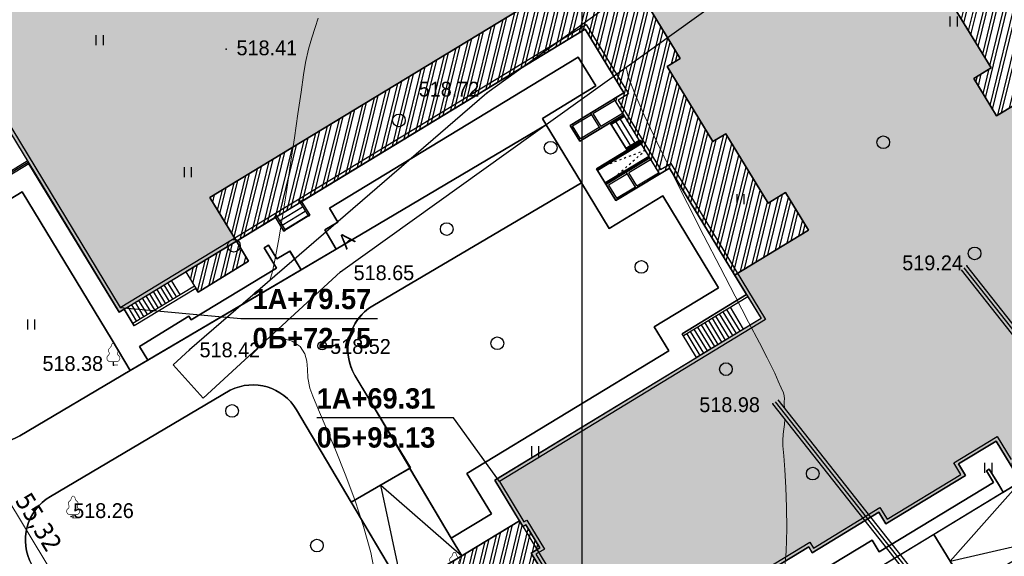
# Model space of a CAD drawing. Header units: millimetres. Extents: x 767170 to 66149698, y -983507 to 2493658.
# Tile 155 of 256: x 2376220 to 2434363, y -592767 to -561065. Entities that reach past the tile are written whole.
import ezdxf

# ---------------------------------------------------------------- set-up
doc = ezdxf.new("R2010")
doc.units = ezdxf.units.MM
for name, pattern in [('ACAD_ISO03W100', [30, 12, -18]), ('Д_ТРОТ_ТРУБА', [3, 1.5, -1.5]), ('ДОРОГИ_СТРОЯЩ', [9, 8, -1])]:
    doc.linetypes.add(name, pattern=pattern)
for name, color, linetype in [('(004) Точки рельефа', 7, 'Continuous'), ('(022) Возд. Линии', 7, 'Continuous'), ('(025) Дорога', 7, 'Continuous'), ('(028) Гидротехн.', 7, 'Continuous'), ('(031) Горизонтали', 42, 'Continuous'), ('(036) Растительность', 7, 'Continuous'), ('(038) Деревья', 7, 'Continuous'), ('A_STROYSETKA', 5, 'Continuous'), ('G_KOORD', 7, 'Continuous')]:
    doc.layers.add(name, color=color, linetype=linetype)
doc.styles.add('BLACK', font='tahomabd.ttf')
doc.styles.add('BM-431', font='txt')
doc.styles.add('D-431', font='txt')
doc.styles.add('FAYZXON', font='GOTHICB.TTF')
doc.styles.get("Standard").update_dxf_attribs({"font": 'isocpeui.ttf'})
doc.dimstyles.new('genplan dimension', dxfattribs={"dimtxt": 1100, "dimasz": 450, "dimexe": 450, "dimexo": 0, "dimgap": 80, "dimtad": 1, "dimlfac": 0.001, "dimtxsty": 'BLACK', "dimblk": 'OBLIQUE', "dimcen": 0, "dimclrd": 186, "dimclre": 186, "dimclrt": 186, "dimadec": 1, "dimazin": 0, "dimtfac": 1, "dimtmove": 0, "dimatfit": 3, "dimldrblk": 'OBLIQUE', "dimfxl": 1, "dimlwd": 9, "dimlwe": 9, "dimarcsym": 0})

# ---------------------------------------------------------------- blocks, each defined once
blk = doc.blocks.new('d')
at = {"layer": '(038) Деревья'}
blk.add_ellipse((0, 0), major_axis=(0.265, 0.265), ratio=1, start_param=5.497787, end_param=11.780972, dxfattribs=at)
blk = doc.blocks.new('I04010')
for p, q in [((-0.412273, 0.007146), (-0.412273, 1.207146)), ((0.387727, 1.207146), (0.387727, 0.007146))]:
    blk.add_line(p, q)
blk = doc.blocks.new('karagach-flat-55-flat-1')
at = {"layer": '(038) Деревья', "const_width": 0.0375}
for points in [[(-0.208, 1.009, 0.181567), (-0.117, 1.159, 0.303004)], [(0, 1.312, 0.246034), (-0.117, 1.159, 0.489079)], [(0, 1.312, -0.246034), (0.117, 1.159, -0.489079)], [(0.208, 1.009, -0.181567), (0.117, 1.159, -0.303004)], [(-0.315, 0.559, 0.383603), (-0.255, 0.753, 0.352912)], [(-0.208, 1.009, 0.430853), (-0.255, 0.753, 0.548276)], [(0.208, 1.009, -0.430853), (0.255, 0.753, -0.548276)], [(0.315, 0.559, -0.383603), (0.255, 0.753, -0.352912)], [(-0.315, 0.559, 0.626949), (-0.218, 0.206, 0.702465)], [(0.315, 0.559, -0.626949), (0.218, 0.206, -0.702465)]]:
    blk.add_lwpolyline(points, format="xyb", dxfattribs=at)
for points in [[(0, 0.206), (-0.218, 0.206)], [(0, 0), (0, 0.206)], [(0, 0.206), (0.218, 0.206)], [(0, 0), (0.281, 0)]]:
    blk.add_lwpolyline(points, dxfattribs=at)
at = {"layer": '(038) Деревья'}
blk.add_lwpolyline([(0, 0), (0, 0.206)], dxfattribs=at)
blk = doc.blocks.new('karagach-flat-54-flat-1')
at = {"layer": '(038) Деревья', "const_width": 0.0375}
for points in [[(-0.208, 1.009, 0.181567), (-0.117, 1.159, 0.303004)], [(0, 1.312, 0.246034), (-0.117, 1.159, 0.489079)], [(0, 1.312, -0.246034), (0.117, 1.159, -0.489079)], [(0.208, 1.009, -0.181567), (0.117, 1.159, -0.303004)], [(-0.315, 0.559, 0.383603), (-0.255, 0.753, 0.352912)], [(-0.208, 1.009, 0.430853), (-0.255, 0.753, 0.548276)], [(0.208, 1.009, -0.430853), (0.255, 0.753, -0.548276)], [(0.315, 0.559, -0.383603), (0.255, 0.753, -0.352912)], [(-0.315, 0.559, 0.626949), (-0.218, 0.206, 0.702465)], [(0.315, 0.559, -0.626949), (0.218, 0.206, -0.702465)]]:
    blk.add_lwpolyline(points, format="xyb", dxfattribs=at)
for points in [[(0, 0.206), (-0.218, 0.206)], [(0, 0), (0, 0.206)], [(0, 0.206), (0.218, 0.206)], [(0, 0), (0.281, 0)]]:
    blk.add_lwpolyline(points, dxfattribs=at)
at = {"layer": '(038) Деревья'}
blk.add_lwpolyline([(0, 0), (0, 0.206)], dxfattribs=at)
blk = doc.blocks.new('karagach-flat-70')
at = {"layer": '(038) Деревья', "const_width": 0.0375}
for points in [[(-0.208, 1.009, 0.181567), (-0.117, 1.159, 0.303004)], [(0, 1.312, 0.246034), (-0.117, 1.159, 0.489079)], [(0, 1.312, -0.246034), (0.117, 1.159, -0.489079)], [(0.208, 1.009, -0.181567), (0.117, 1.159, -0.303004)], [(-0.315, 0.559, 0.383603), (-0.255, 0.753, 0.352912)], [(-0.208, 1.009, 0.430853), (-0.255, 0.753, 0.548276)], [(0.208, 1.009, -0.430853), (0.255, 0.753, -0.548276)], [(0.315, 0.559, -0.383603), (0.255, 0.753, -0.352912)], [(-0.315, 0.559, 0.626949), (-0.218, 0.206, 0.702465)], [(0.315, 0.559, -0.626949), (0.218, 0.206, -0.702465)]]:
    blk.add_lwpolyline(points, format="xyb", dxfattribs=at)
for points in [[(0, 0.206), (-0.218, 0.206)], [(0, 0), (0, 0.206)], [(0, 0.206), (0.218, 0.206)], [(0, 0), (0.281, 0)]]:
    blk.add_lwpolyline(points, dxfattribs=at)
at = {"layer": '(038) Деревья'}
blk.add_lwpolyline([(0, 0), (0, 0.206)], dxfattribs=at)
blk = doc.blocks.new('U1061-flat-7')
at = {"layer": '(022) Возд. Линии'}
blk.add_circle((0, 0), 0.25, dxfattribs=at)
at = {"color": 4, "oblique": 15}
blk.add_attdef('Z', (0.797, -0.495), '', height=1, dxfattribs=at)
blk = doc.blocks.new('Topo Xos')
at = {"layer": '(004) Точки рельефа', "color": 7, "linetype": 'ByBlock', "lineweight": -2, "transparency": 16777216}
for p in [(-64.337, 8.815), (-48.954, 6.205), (-20.611, -3.99), (-57.59, -4.347), (-58.675, -8.715), (-66.505, -8.957), (-71.003, -9.856), (-32.056, -12.154), (-73.5, -18.811)]:
    blk.add_point(p, dxfattribs=at)
at = {"layer": '(025) Дорога', "linetype": 'Д_ТРОТ_ТРУБА', "ltscale": 600, "transparency": 16777216, "flags": 128}
blk.add_lwpolyline([(99.783, 96.359), (81.261, 80.871), (79.873, 79.57), (70.051, 72.807), (56.622, 62.274), (54.558, 61.518), (53.68, 61.811), (32.281, 80.713), (26.369, 89.721), (21.093, 85.142), (27.429, 78.24), (30.299, 75.145), (47.207, 58.978), (47.207, 58.089), (46.917, 57.221), (40.095, 52.309), (39.685, 52.197), (38.937, 52.632), (35.136, 54.564), (29.406, 50.307), (28.79, 49.703), (16.153, 44.516), (-0.591, 35.942), (-24.605, 23.734), (-48.954, 6.205), (-66.505, -8.957), (-67.48, -9.839), (-65.697, -11.809), (-57.59, -4.347), (-33.316, 13.061), (-16.501, 22.086), (-6.597, 26.99), (15.605, 38.679), (30.23, 47.182), (32.409, 47.967), (35.053, 48.313), (36.822, 48.066), (37.918, 47.751), (42.827, 40.385), (42.954, 39.015), (42.024, 37.291), (39.682, 34.553), (40.811, 32.704), (40.811, 32.704), (40.811, 32.704)], dxfattribs=at)
at = {"layer": '(028) Гидротехн.', "ltscale": 600, "transparency": 16777216}
for points in [[(21.622, -57.426), (20.444, -55.998), (-20.611, -3.99)], [(21.3, -57.663), (20.133, -56.249), (-20.925, -4.237)], [(10.168, -65.58), (9.001, -64.165), (-32.056, -12.154)], [(10.491, -65.342), (9.313, -63.914), (-31.742, -11.906)]]:
    blk.add_lwpolyline(points, dxfattribs=at)
at = {"layer": '(028) Гидротехн.', "color": 3, "linetype": 'Д_ТРОТ_ТРУБА', "ltscale": 600, "transparency": 16777216, "flags": 128}
for points in [[(21.454, -57.536), (20.289, -56.123), (-20.768, -4.114)], [(10.323, -65.452), (9.157, -64.04), (-31.899, -12.03)]]:
    blk.add_lwpolyline(points, dxfattribs=at)
at = {"layer": '(031) Горизонтали', "color": 42, "linetype": 'Continuous', "lineweight": 0, "ltscale": 600, "transparency": 16777216}
for points in [[(-61.761, -4.859), (-61.61, -4.328), (-61.427, -3.453), (-61.22, -2.305), (-60.997, -0.957), (-60.766, 0.519), (-60.535, 2.051), (-60.311, 3.566), (-60.103, 4.993), (-59.919, 6.259), (-59.767, 7.293), (-59.654, 8.021), (-59.486, 8.813), (-59.286, 9.486), (-59.085, 10.082), (-58.916, 10.646)], [(-31.378, -12.367), (-31.39, -12.176), (-31.397, -12.014), (-31.38, -11.841), (-31.383, -11.673), (-31.44, -11.505), (-31.566, -11.201), (-31.743, -10.798), (-31.951, -10.337), (-32.171, -9.854), (-32.389, -9.423), (-32.843, -8.55), (-33.489, -7.313), (-34.283, -5.792), (-35.18, -4.065), (-36.135, -2.211), (-37.104, -0.307), (-38.043, 1.567), (-38.907, 3.333), (-39.652, 4.913), (-40.232, 6.228), (-40.605, 7.199), (-40.725, 7.748)], [(-55.521, -22.374), (-55.807, -20.921), (-56.23, -19.384), (-56.748, -17.822), (-57.316, -16.294), (-57.891, -14.857), (-58.431, -13.573), (-58.892, -12.497), (-59.231, -11.691), (-59.405, -11.212), (-59.51, -10.612), (-59.542, -10.095), (-59.578, -9.632), (-59.698, -9.195), (-59.98, -8.755), (-60.445, -8.448), (-61.114, -8.244), (-61.694, -8.125)], [(-31.384, -22.231), (-31.281, -20.871), (-31.243, -19.531), (-31.254, -18.252), (-31.297, -17.079), (-31.357, -16.054), (-31.416, -15.221), (-31.46, -14.623), (-31.471, -14.303), (-31.441, -13.941), (-31.408, -13.648), (-31.379, -13.372), (-31.361, -13.06), (-31.361, -13.034)]]:
    blk.add_lwpolyline(points, dxfattribs=at)
at = {"layer": '(022) Возд. Линии', "transparency": 16777216}
for name, p in [('karagach-flat-55-flat-1', (-71.003, -9.856)), ('U1061-flat-7', (-58.675, -8.715)), ('karagach-flat-54-flat-1', (-73.375, -18.898)), ('karagach-flat-70', (-50.86, -22.218))]:
    blk.add_blockref(name, p, dxfattribs=at)
at = {"layer": '(036) Растительность', "linetype": 'Continuous', "transparency": 16777216, "xscale": 0.5, "yscale": 0.5, "zscale": 0.5}
for p in [(-21.376, 10.142), (-71.808, 9.038), (-66.593, 1.234), (-33.967, -0.353), (-75.853, -7.766), (-46.094, -15.252), (-19.33, -16.227)]:
    blk.add_blockref('I04010', p, dxfattribs=at)
at = {"layer": '(038) Деревья', "linetype": 'Continuous', "transparency": 16777216}
for p in [(-54.142, 4.595), (-25.541, 3.307), (-45.18, 2.983), (-51.318, -1.821), (-63.885, -2.808), (-20.145, -3.261), (-39.824, -4.054), (-48.329, -8.565), (-34.827, -10.097), (-63.988, -12.563), (-29.704, -16.267), (-58.982, -20.516)]:
    blk.add_blockref('d', p, dxfattribs=at)
at = {"layer": '(004) Точки рельефа', "linetype": 'ByBlock', "transparency": 16777216, "char_height": 0.875, "attachment_point": 4, "style": 'D-431'}
for s, insert in [('518.41', (-63.73, 8.877)), ('518.72', (-52.974, 6.44)), ('519.24', (-24.417, -3.822)), ('518.65', (-56.816, -4.408)), ('518.42', (-65.913, -8.964)), ('518.52', (-58.199, -8.763)), ('518.38', (-75.188, -9.771)), ('518.98', (-36.402, -12.201)), ('518.26', (-73.375, -18.461))]:
    blk.add_mtext(s, dxfattribs=dict(at, insert=insert))
at = {"layer": '(025) Дорога', "linetype": 'ДОРОГИ_СТРОЯЩ', "transparency": 16777216, "style": 'BM-431'}
blk.add_text('A', height=0.875, rotation=42.3956, dxfattribs=at).set_placement((-57.241, -3.061))
blk = doc.blocks.new('KOORDINIR')
at = {"color": 0}
for tag, p in [('Y', (0, 1.2)), ('X', (0, -3.8))]:
    blk.add_attdef(tag, p, '', height=2.6, dxfattribs=at)
blk = doc.blocks.new('_Oblique')
at = {"color": 0, "linetype": 'ByBlock', "lineweight": -2}
blk.add_line((-0.5, -0.5), (0.5, 0.5), dxfattribs=at)
blk = doc.blocks.new('*D1905')
at = {"color": 186, "lineweight": 9, "transparency": 16777216}
for p, q in [((-59597, -8107), (-59999, -8351)), ((-59614, -8118), (-30888, -55389)), ((-30742, -55300), (-31273, -55623))]:
    blk.add_line(p, q, dxfattribs=at)
at = {"color": 186, "lineweight": 9, "transparency": 16777216, "xscale": 450, "yscale": 450, "zscale": 450}
for p, rotation in [((-59614, -8118), 121.2865699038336), ((-30888, -55389), 301.2865699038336)]:
    blk.add_blockref('_Oblique', p, dxfattribs=dict(at, rotation=rotation))
at = {"color": 186, "transparency": 16777216, "insert": (-44586, -31349), "char_height": 1100, "attachment_point": 5, "rotation": 301.28657, "style": 'BLACK'}
blk.add_mtext('55,32', dxfattribs=at)
blk = doc.blocks.new('A$Cccaa34c6')
at = {"layer": 'A_STROYSETKA', "linetype": 'Continuous'}
blk.add_line((100000, 250000), (100000, -7850.6), dxfattribs=at)
blk = doc.blocks.new('A$C2cdd6916')
h = blk.add_hatch(color=1)
h.dxf.hatch_style = 1
h.paths.add_polyline_path([(16401.238, -4652.593), (12042.877, -7301.119), (10692.648, -5079.21), (11718.144, -4456.027), (9225.414, -354.04), (9994.537, 113.347), (7294.079, 4557.166), (6524.956, 4089.779), (4032.226, 8191.765), (3006.729, 7568.583), (1656.5, 9790.492), (26610.253, 24954.602), (28168.21, 22390.86), (31159.242, 24208.476), (35090.313, 26597.342), (27092.803, 39757.883), (26750.971, 39550.156), (23865.782, 40254.206), (20705.813, 41025.308), (19934.711, 37865.339), (16774.743, 38636.441), (16003.641, 35476.472), (12843.672, 36247.575), (12072.57, 33087.606), (8912.601, 33858.708), (8141.499, 30698.739), (4981.531, 31469.841), (4210.429, 28309.873), (1050.46, 29080.975), (279.358, 25921.006), (-2880.611, 26692.108), (-3651.713, 23532.14), (-4355.763, 20646.951), (-16319.891, 13376.488), (-19205.079, 14080.537), (-22365.048, 14851.639), (-23136.15, 11691.671), (-26296.119, 12462.773), (-27067.221, 9302.804), (-30227.189, 10073.906), (-30998.291, 6913.938), (-34158.26, 7685.04), (-34929.362, 4525.071), (-38089.331, 5296.173), (-38860.433, 2136.205), (-42020.401, 2907.307), (-42791.503, -252.662), (-45951.472, 518.44), (-46722.574, -2641.528), (-47426.624, -5526.717), (-47768.456, -5734.445), (-39770.946, -18894.986), (-32848.844, -14688.503), (-34406.8, -12124.761), (-9453.047, 3039.348), (-8102.818, 817.438), (-9128.315, 194.256), (-6635.585, -3907.731), (-7404.707, -4375.118), (-4704.249, -8818.937), (-3935.127, -8351.55), (-1442.396, -12453.537), (-416.9, -11830.354), (933.329, -14052.264), (-3425.032, -16700.79), (-1867.075, -19264.531), (-17591.358, -28819.998), (-15929.538, -31554.655), (-15758.622, -31450.792), (-14927.712, -32818.121), (-15440.46, -33129.712), (-13674.776, -36035.286), (-13162.028, -35723.695), (-12331.118, -37091.024), (-12502.034, -37194.887), (-12294.306, -37536.72), (-10840.214, -39929.545), (952.998, -32762.946), (1160.726, -33104.778), (5091.797, -30715.911), (5507.252, -31399.576), (10207.445, -28543.322), (9791.99, -27859.658), (12013.899, -26509.429), (12844.81, -27876.758), (18826.874, -24241.526), (17995.963, -22874.197), (20217.873, -21523.968), (20633.328, -22207.633), (25333.521, -19351.379), (24918.066, -18667.715), (28849.137, -16278.848), (28641.409, -15937.016), (40434.621, -8770.416), (38772.801, -6035.759), (38601.885, -6139.622), (37770.975, -4772.293), (38283.723, -4460.702), (36518.039, -1555.128), (36005.291, -1866.719), (35174.381, -499.39), (35345.297, -395.527), (35137.569, -53.694), (33683.477, 2339.131), (17959.194, -7216.335)])
h = blk.add_hatch()
h.set_pattern_fill('ANSI32', color=1, scale=60, angle=31.28656991)
h.set_pattern_definition([(76.28657, (-422045.4, -371330.9), (-555.2086, 135.48314), []), (76.28657, (-421815.2, -371191), (-555.2086, 135.48314), [])])
edge = h.paths.add_edge_path()
edge.add_line((12558.278, 1671.303), (13156.485, 2034.826))
edge.add_line((13156.485, 2034.826), (12076.302, 3812.354))
edge.add_arc((12013.983, 3914.903), 120, 121.28656991, 301.28656991, ccw=False)
edge.add_line((11951.665, 4017.453), (10456.027, 6478.645))
edge.add_line((10456.027, 6478.645), (9857.821, 6115.122))
edge.add_line((9857.821, 6115.122), (7572.818, 9875.277))
edge.add_line((7572.818, 9875.277), (28168.21, 22390.86))
edge.add_line((28168.21, 22390.86), (26610.253, 24954.602))
edge.add_line((26610.253, 24954.602), (1656.5, 9790.492))
edge.add_line((1656.5, 9790.492), (3006.729, 7568.583))
edge.add_line((3006.729, 7568.583), (4032.226, 8191.765))
edge.add_line((4032.226, 8191.765), (6524.956, 4089.779))
edge.add_line((6524.956, 4089.779), (7294.079, 4557.166))
edge.add_line((7294.079, 4557.166), (9994.537, 113.347))
edge.add_line((9994.537, 113.347), (9225.414, -354.04))
edge.add_line((9225.414, -354.04), (11718.144, -4456.027))
edge.add_line((11718.144, -4456.027), (10692.648, -5079.21))
edge.add_line((10692.648, -5079.21), (12042.877, -7301.119))
edge.add_line((12042.877, -7301.119), (16401.238, -4652.593))
edge.add_line((16401.238, -4652.593), (12558.278, 1671.303))
edge = h.paths.add_edge_path()
edge.add_line((-3935.127, -8351.55), (-4704.249, -8818.937))
edge.add_line((-4704.249, -8818.937), (-7404.707, -4375.118))
edge.add_line((-7404.707, -4375.118), (-6635.585, -3907.731))
edge.add_line((-6635.585, -3907.731), (-9128.315, 194.256))
edge.add_line((-9128.315, 194.256), (-8102.818, 817.438))
edge.add_line((-8102.818, 817.438), (-9453.047, 3039.348))
edge.add_line((-9453.047, 3039.348), (-34406.8, -12124.761))
edge.add_line((-34406.8, -12124.761), (-32848.844, -14688.503))
edge.add_line((-32848.844, -14688.503), (-12253.452, -2172.92))
edge.add_line((-12253.452, -2172.92), (-9968.449, -5933.074))
edge.add_line((-9968.449, -5933.074), (-10566.655, -6296.598))
edge.add_line((-10566.655, -6296.598), (-9071.017, -8757.79))
edge.add_arc((-9008.699, -8860.339), 120, -58.71343009, 121.28656991, ccw=False)
edge.add_line((-8946.381, -8962.889), (-7866.197, -10740.417))
edge.add_line((-7866.197, -10740.417), (-7267.991, -10376.893))
edge.add_line((-7267.991, -10376.893), (-3425.032, -16700.79))
edge.add_line((-3425.032, -16700.79), (933.329, -14052.264))
edge.add_line((933.329, -14052.264), (-416.9, -11830.354))
edge.add_line((-416.9, -11830.354), (-1442.396, -12453.537))
edge.add_line((-1442.396, -12453.537), (-3935.127, -8351.55))
h.paths.add_polyline_path([(41974.214, 4100.856), (35137.569, -53.694), (35345.297, -395.527), (35174.381, -499.39), (36005.291, -1866.719), (36518.039, -1555.128), (38283.723, -4460.702), (37770.975, -4772.293), (38601.885, -6139.622), (38772.801, -6035.759), (38980.529, -6377.591), (45817.173, -2223.04)])
h.paths.add_polyline_path([(-15440.46, -33129.712), (-14927.712, -32818.121), (-15758.622, -31450.792), (-15929.538, -31554.655), (-16137.265, -31212.823), (-22973.91, -35367.374), (-19130.951, -41691.27), (-12294.306, -37536.72), (-12502.034, -37194.887), (-12331.118, -37091.024), (-13162.028, -35723.695), (-13674.776, -36035.286)])
h.paths.add_polyline_path([(22981.424, -31078.171), (16999.36, -34713.402), (12844.81, -27876.758), (18826.874, -24241.526)])
h.paths.add_polyline_path([(31886.288, 23012.063), (28895.256, 21194.447), (28168.21, 22390.86), (31159.242, 24208.476)])
h.paths.add_polyline_path([(-35112.829, -17702.532), (-32121.797, -15884.916), (-32848.844, -14688.503), (-35839.876, -16506.119)])
for p, q in [((-13130.397, -7854.554), (-10566.655, -6296.598)), ((-11796.594, -7161.034), (-10514.723, -6382.056)), ((-12993.007, -7888.08), (-11882.052, -7212.966)), ((-9995.405, -7236.636), (-12559.146, -8794.593)), ((-10047.336, -7151.178), (-11329.207, -7930.156)), ((-12559.146, -8794.593), (-13130.397, -7854.554)), ((-12525.62, -8657.203), (-12993.007, -7888.08)), ((-11414.665, -7982.088), (-12525.62, -8657.203)), ((-9008.699, -8860.339), (-11572.441, -10418.296)), ((-8437.448, -9800.378), (-11001.19, -11358.334)), ((-45093.964, -10135.535), (-46717.667, -11122.24)), ((-11572.441, -10418.296), (-10429.939, -12298.373)), ((-8385.516, -9885.836), (-9667.387, -10664.814)), ((-9752.845, -10716.746), (-10863.8, -11391.861)), ((-10429.939, -12298.373), (-7866.197, -10740.417)), ((-9200, -11433.937), (-7918.129, -10654.959)), ((-10863.8, -11391.861), (-10396.413, -12160.983)), ((-10396.413, -12160.983), (-9285.458, -11485.869)), ((-30300.222, -13490.785), (-28932.893, -12659.875)), ((-30144.427, -13747.159), (-28777.098, -12916.249)), ((-29988.631, -14003.533), (-28621.302, -13172.623)), ((-35320.557, -17360.7), (-38952.524, -19567.805)), ((-35242.659, -17488.887), (-38874.627, -19695.992)), ((-2723.951, -17854.474), (-6526.835, -20165.442)), ((-2646.054, -17982.661), (-6448.937, -20293.629)), ((-3747.153, -20407.033), (-4526.131, -19125.162)), ((-3533.508, -20277.203), (-4312.486, -18995.332)), ((-3319.862, -20147.373), (-4098.841, -18865.503)), ((-3106.217, -20017.544), (-3885.195, -18735.673)), ((-2892.572, -19887.714), (-3671.55, -18605.843)), ((-4601.733, -20926.352), (-5380.711, -19644.481)), ((-4388.088, -20796.522), (-5167.066, -19514.651)), ((-4174.443, -20666.692), (-4953.421, -19384.821)), ((-3960.798, -20536.863), (-4739.776, -19254.992)), ((-5669.959, -21575.5), (-6526.835, -20165.442)), ((-5456.314, -21445.67), (-6235.292, -20163.8)), ((-5242.669, -21315.841), (-6021.647, -20033.97)), ((-5029.024, -21186.011), (-5808.002, -19904.14)), ((-4815.378, -21056.181), (-5594.357, -19774.311))]:
    blk.add_line(p, q)
at = {"color": 1}
for p, q in [((-9964.245, -7287.911), (-10733.368, -7755.298)), ((-9933.086, -7339.186), (-10702.209, -7806.573)), ((-8977.54, -8911.614), (-11541.281, -10469.571)), ((-8946.381, -8962.889), (-11510.122, -10520.845)), ((-9071.017, -8757.79), (-9840.14, -9225.177)), ((-9039.858, -8809.064), (-9808.981, -9276.451)), ((-8499.766, -9697.828), (-11063.508, -11255.785)), ((-8468.607, -9749.103), (-11032.349, -11307.06)), ((-45197.828, -9964.619), (-46821.531, -10951.324)), ((-45145.896, -10050.077), (-46769.599, -11036.782)), ((-29192.553, -12232.584), (-28595.336, -13215.352)), ((-29055.163, -12266.111), (-28509.878, -13163.42)), ((-30593.408, -13200.884), (-30048.123, -14098.194)), ((-30559.882, -13063.494), (-29962.665, -14046.262)), ((-28595.336, -13215.352), (-28509.878, -13163.42)), ((-30048.123, -14098.194), (-29962.665, -14046.262))]:
    blk.add_line(p, q, dxfattribs=at)
for points in [[(-47768.456, -5734.445), (-39770.946, -18894.986), (-12253.452, -2172.92), (-9968.449, -5933.074), (-10566.655, -6296.598), (-7866.197, -10740.417), (-7267.991, -10376.893), (-1867.075, -19264.531), (-17591.358, -28819.998), (-15929.538, -31554.655), (-15758.622, -31450.792), (-14927.712, -32818.121), (-15440.46, -33129.712), (-13674.776, -36035.286)], [(-10840.214, -39929.545), (952.998, -32762.946), (1160.726, -33104.778), (5091.797, -30715.911), (5507.252, -31399.576), (10207.445, -28543.322), (9791.99, -27859.658), (12013.899, -26509.429), (12844.81, -27876.758)], [(-47768.456, -5734.445), (-39770.946, -18894.986), (-32848.844, -14688.503), (-34406.8, -12124.761), (-9453.047, 3039.348)], [(-9128.315, 194.256), (-6635.585, -3907.731), (-7404.707, -4375.118), (-4704.249, -8818.937), (-3935.127, -8351.55), (-1442.396, -12453.537), (-416.9, -11830.354), (933.329, -14052.264), (-3425.032, -16700.79), (-1867.075, -19264.531), (-17591.358, -28819.998), (-15929.538, -31554.655), (-15758.622, -31450.792), (-14927.712, -32818.121), (-15440.46, -33129.712), (-13674.776, -36035.286)], [(-10840.214, -39929.545), (952.998, -32762.946), (1160.726, -33104.778), (5091.797, -30715.911), (5507.252, -31399.576), (10207.445, -28543.322), (9791.99, -27859.658), (12013.899, -26509.429), (12844.81, -27876.758)], [(33683.477, 2339.131), (17959.194, -7216.335), (16401.238, -4652.593), (12042.877, -7301.119), (10692.648, -5079.21), (11718.144, -4456.027), (9225.414, -354.04)], [(-11933.984, -7127.508), (-11362.734, -8067.546)], [(-11796.594, -7161.034), (-11329.207, -7930.156)], [(-10508.153, -7548.227), (-9521.447, -9171.931)], [(-10251.779, -7392.432), (-9265.073, -9016.135)], [(-10764.527, -7704.023), (-9777.821, -9327.726)], [(-9233.526, -11571.327), (-9804.777, -10631.288)], [(-9200, -11433.937), (-9667.387, -10664.814)], [(-37335.392, -17414.927), (-36816.073, -18269.508)], [(-37121.747, -17285.097), (-36602.428, -18139.678)], [(-36908.101, -17155.268), (-36388.783, -18009.848)], [(-36694.456, -17025.438), (-36175.137, -17880.018)], [(-38189.972, -17934.246), (-37670.653, -18788.826)], [(-37976.327, -17804.416), (-37457.008, -18658.997)], [(-37762.682, -17674.586), (-37243.363, -18529.167)], [(-37549.037, -17544.757), (-37029.718, -18399.337)], [(-39258.198, -18583.394), (-38738.879, -19437.975)], [(-39044.553, -18453.565), (-38525.234, -19308.145)], [(-38830.908, -18323.735), (-38311.589, -19178.316)], [(-38617.263, -18193.905), (-38097.944, -19048.486)], [(-38403.617, -18064.076), (-37884.299, -18918.656)], [(-39471.843, -18713.224), (-38874.627, -19695.992)]]:
    blk.add_lwpolyline(points)
at = {"color": 2, "lineweight": 30}
for points in [[(-47493.676, -5801.497), (-39703.894, -18620.206), (-12186.399, -1898.14), (-9693.669, -6000.127), (-10291.875, -6363.65), (-7799.145, -10465.637), (-7200.939, -10102.114), (-1592.296, -19331.584), (-17316.578, -28887.05), (-15862.486, -31279.876), (-15691.569, -31176.012), (-14652.932, -32885.173), (-15165.68, -33196.764), (-13607.724, -35760.506)], [(-10773.161, -39654.765), (1020.051, -32488.166), (1227.778, -32829.998), (5158.849, -30441.131), (5574.304, -31124.796), (9932.665, -28476.27), (9517.21, -27792.605), (12080.952, -26234.649), (12911.862, -27601.978)]]:
    blk.add_lwpolyline(points, dxfattribs=at)
for points in [[(12558.278, 1671.303), (13156.485, 2034.826), (12076.302, 3812.354, -1), (11951.665, 4017.453), (10456.027, 6478.645), (9857.821, 6115.122), (7572.818, 9875.277), (28168.21, 22390.86), (26610.253, 24954.602), (1656.5, 9790.492), (3006.729, 7568.583), (4032.226, 8191.765), (6524.956, 4089.779), (7294.079, 4557.166), (9994.537, 113.347), (9225.414, -354.04), (11718.144, -4456.027), (10692.648, -5079.21), (12042.877, -7301.119), (16401.238, -4652.593)], [(-3935.127, -8351.55), (-4704.249, -8818.937), (-7404.707, -4375.118), (-6635.585, -3907.731), (-9128.315, 194.256), (-8102.818, 817.438), (-9453.047, 3039.348), (-34406.8, -12124.761), (-32848.844, -14688.503), (-12253.452, -2172.92), (-9968.449, -5933.074), (-10566.655, -6296.598), (-9071.017, -8757.79, -1), (-8946.381, -8962.889), (-7866.197, -10740.417), (-7267.991, -10376.893), (-3425.032, -16700.79), (933.329, -14052.264), (-416.9, -11830.354), (-1442.396, -12453.537)]]:
    blk.add_lwpolyline(points, format="xyb", close=True)
at = {"linetype": 'ACAD_ISO03W100', "ltscale": 10}
blk.add_lwpolyline([(-11001.19, -11358.334), (-8716.865, -9340.575), (-11572.441, -10418.296)], dxfattribs=at)
for points in [[(-35112.829, -17702.532), (-32121.797, -15884.916), (-32848.844, -14688.503), (-35839.876, -16506.119)], [(-15440.46, -33129.712), (-14927.712, -32818.121), (-15758.622, -31450.792), (-15929.538, -31554.655), (-16137.265, -31212.823), (-22973.91, -35367.374), (-19130.951, -41691.27), (-12294.306, -37536.72), (-12502.034, -37194.887), (-12331.118, -37091.024), (-13162.028, -35723.695), (-13674.776, -36035.286)]]:
    blk.add_lwpolyline(points, close=True)
at = {"color": 1}
for radius in [120, 60]:
    blk.add_arc((-9008.699, -8860.339), radius, 301.2865699, 121.2865699, dxfattribs=at)
dim = blk.add_linear_dim(base=(-30888.110056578, -55388.882923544), p1=(-59597.220211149, -8107.421278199), p2=(-30741.657936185, -55299.885650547), angle=121.286569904, dimstyle='genplan dimension')
dim.commit()
dim.dimension.update_dxf_attribs({"geometry": '*D1905', "text_midpoint": (-44586.204274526, -31349.228369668)})

msp = doc.modelspace()

# ---------------------------------------------------------------- block references
at = {"xscale": 1000, "yscale": 1000, "zscale": 1000}
msp.add_blockref('Topo Xos', (2452754.32, -571613.28), dxfattribs=at)

# ---------------------------------------------------------------- next in the draw order: linework, layer by layer
for points in [[(2374742.55, -572222.37), (2376366.25, -571235.66), (2381689.27, -579995.12), (2382752.45, -581793.59), (2383785.45, -581182.93), (2383300.1, -580361.92), (2386217.56, -578589.02), (2386347.39, -578802.66), (2391389.41, -575738.68), (2390662.37, -574542.27), (2390918.74, -574386.47), (2391412.09, -575198.32), (2392181.14, -574730.98), (2392833.33, -575834.23), (2394899.33, -574612.91), (2394232.29, -573484.53), (2395001.33, -573017.18), (2394507.98, -572205.33), (2409206.77, -563273.05), (2410245.4, -564982.21), (2407083.45, -566903.69), (2407309.91, -567276.34), (2409387.34, -570694.92), (2411030.28, -573398.5), (2414192.23, -571477.02), (2417489.9, -576903.61), (2413687.02, -579214.58), (2414543.89, -580624.64), (2402622.49, -587869.13), (2404076.59, -590261.96), (2401705.27, -591702.98), (2402328.45, -592728.48), (2405725.27, -590664.27), (2404271.17, -588271.45), (2416192.57, -581026.95), (2415335.7, -579616.89), (2419138.58, -577305.92), (2414594.54, -569828.34), (2413996.33, -570191.87), (2411432.59, -571749.82), (2410290.09, -569869.75), (2412084.71, -568779.18), (2411098, -567155.47), (2409303.38, -568246.04), (2408732.13, -567306), (2411894.08, -565384.52), (2409609.08, -561624.37), (2392859.3, -571803.02), (2393352.65, -572614.87), (2391814.41, -573549.64), (2391321.05, -572737.79), (2389013.69, -574139.95), (2389740.73, -575336.37), (2386749.7, -577153.98), (2386619.87, -576940.34), (2382987.9, -579147.44), (2382390.69, -578164.67), (2382091.58, -578346.44), (2376768.57, -569586.99), (2375144.86, -570573.69)], [(2411894.08, -565384.52), (2408732.13, -567306), (2409303.38, -568246.04), (2411098, -567155.47), (2412084.71, -568779.18), (2410290.09, -569869.75), (2411432.59, -571749.82), (2413996.33, -570191.87)], [(2382752.45, -581793.59), (2407309.91, -567276.34)], [(2394899.33, -574612.91), (2407309.91, -567276.34)], [(2409387.34, -570694.92), (2407083.45, -566903.69)], [(2407309.91, -567276.34), (2409387.34, -570694.92)], [(2409387.34, -570694.92), (2397070.2, -577967.04)], [(2394239.71, -573497.09), (2394899.33, -574612.91)], [(2382752.45, -581793.59), (2394899.33, -574612.91)], [(2392173.71, -574718.42), (2392833.33, -575834.23)], [(2381689.27, -579995.12), (2382752.45, -581793.59)], [(2376220.35, -585655.07), (2382752.45, -581793.59)], [(2396014.35, -582076.2), (2399297.53, -587549.33)], [(2388653.51, -582951.81), (2378030.3, -589231.76)], [(2395801.24, -589576.01), (2392571.02, -584111.74)], [(2399297.53, -587549.33), (2395801.24, -589576.01)], [(2395801.24, -589576.01), (2399261.99, -587569.93)], [(2434285.5, -588988.75), (2435330.52, -588353.7)], [(2434305.03, -588976.89), (2434020.2, -588508.18)], [(2401705.27, -591702.98), (2402328.45, -592728.48)]]:
    msp.add_lwpolyline(points)
at = {"lineweight": 30}
for points in [[(2409609.08, -561624.37), (2392859.3, -571803.02)], [(2411894.08, -565384.52), (2409609.08, -561624.37)], [(2394507.98, -572205.33), (2409206.77, -563273.05)], [(2409206.77, -563273.05), (2394507.98, -572205.33)], [(2409206.77, -563273.05), (2410245.4, -564982.21)], [(2410245.4, -564982.21), (2409206.77, -563273.05)], [(2410245.4, -564982.21), (2407083.45, -566903.69)], [(2407083.45, -566903.69), (2410245.4, -564982.21)], [(2408732.13, -567306), (2411894.08, -565384.52)], [(2407309.91, -567276.34), (2394899.33, -574612.91)], [(2394899.33, -574612.91), (2407309.91, -567276.34)], [(2407083.45, -566903.69), (2407309.91, -567276.34)], [(2407309.91, -567276.34), (2407083.45, -566903.69)], [(2407309.91, -567276.34), (2409387.34, -570694.92)], [(2409387.34, -570694.92), (2407309.91, -567276.34)], [(2409303.38, -568246.04), (2408732.13, -567306)], [(2411098, -567155.47), (2409303.38, -568246.04)], [(2412084.71, -568779.18), (2411098, -567155.47)], [(2410290.09, -569869.75), (2412084.71, -568779.18)], [(2376768.57, -569586.99), (2375144.86, -570573.69)], [(2382091.58, -578346.44), (2376768.57, -569586.99)], [(2411432.59, -571749.82), (2410290.09, -569869.75)], [(2413996.33, -570191.87), (2411432.59, -571749.82)], [(2414594.54, -569828.34), (2413996.33, -570191.87)], [(2419138.58, -577305.92), (2414594.54, -569828.34)], [(2397070.2, -577967.04), (2409387.34, -570694.92)], [(2409387.34, -570694.92), (2411030.28, -573398.5)], [(2374742.55, -572222.37), (2376366.25, -571235.66)], [(2376366.25, -571235.66), (2374742.55, -572222.37)], [(2376366.25, -571235.66), (2381689.27, -579995.12)], [(2381689.27, -579995.12), (2376366.25, -571235.66)], [(2411030.28, -573398.5), (2414192.23, -571477.02)], [(2414192.23, -571477.02), (2417489.9, -576903.61)], [(2392859.3, -571803.02), (2393352.65, -572614.87)], [(2393352.65, -572614.87), (2391814.41, -573549.64)], [(2395001.33, -573017.18), (2394507.98, -572205.33)], [(2394507.98, -572205.33), (2395001.33, -573017.18)], [(2391321.05, -572737.79), (2389013.69, -574139.95)], [(2391814.41, -573549.64), (2391321.05, -572737.79)], [(2394232.29, -573484.53), (2395001.33, -573017.18)], [(2395001.33, -573017.18), (2394232.29, -573484.53)], [(2394899.33, -574612.91), (2394232.29, -573484.53)], [(2394232.29, -573484.53), (2394899.33, -574612.91)], [(2389013.69, -574139.95), (2389740.73, -575336.37)], [(2390662.37, -574542.27), (2390918.74, -574386.47)], [(2390918.74, -574386.47), (2390662.37, -574542.27)], [(2390918.74, -574386.47), (2391412.09, -575198.32)], [(2391412.09, -575198.32), (2390918.74, -574386.47)], [(2394899.33, -574612.91), (2382752.45, -581793.59)], [(2391389.41, -575738.68), (2390662.37, -574542.27)], [(2390662.37, -574542.27), (2391389.41, -575738.68)], [(2391412.09, -575198.32), (2392181.14, -574730.98)], [(2392181.14, -574730.98), (2391412.09, -575198.32)], [(2392181.14, -574730.98), (2392833.33, -575834.23)], [(2392833.33, -575834.23), (2392181.14, -574730.98)], [(2392833.33, -575834.23), (2394899.33, -574612.91)], [(2389740.73, -575336.37), (2386749.7, -577153.98)], [(2383785.45, -581182.93), (2392833.33, -575834.23)], [(2386347.39, -578802.66), (2391389.41, -575738.68)], [(2391389.41, -575738.68), (2386347.39, -578802.66)], [(2386619.87, -576940.34), (2382987.9, -579147.44)], [(2386749.7, -577153.98), (2386619.87, -576940.34)], [(2417489.9, -576903.61), (2413687.02, -579214.58)], [(2415335.7, -579616.89), (2419138.58, -577305.92)], [(2382390.69, -578164.67), (2382091.58, -578346.44)], [(2382987.9, -579147.44), (2382390.69, -578164.67)], [(2383300.1, -580361.92), (2386217.56, -578589.02)], [(2386217.56, -578589.02), (2383300.1, -580361.92)], [(2386217.56, -578589.02), (2386347.39, -578802.66)], [(2386347.39, -578802.66), (2386217.56, -578589.02)], [(2413687.02, -579214.58), (2414543.89, -580624.64)], [(2416192.57, -581026.95), (2415335.7, -579616.89)], [(2381689.27, -579995.12), (2382752.45, -581793.59)], [(2382752.45, -581793.59), (2381689.27, -579995.12)], [(2383785.45, -581182.93), (2383300.1, -580361.92)], [(2383300.1, -580361.92), (2383785.45, -581182.93)], [(2414543.89, -580624.64), (2402622.49, -587869.13)], [(2382752.45, -581793.59), (2383785.45, -581182.93)], [(2404271.17, -588271.45), (2416192.57, -581026.95)], [(2382752.45, -581793.59), (2376220.35, -585655.07)], [(2376220.35, -585655.07), (2382752.45, -581793.59)], [(2399297.53, -587549.33), (2396034.22, -582109.32)], [(2378030.3, -589231.76), (2388653.51, -582951.81)], [(2388653.51, -582951.81), (2378030.3, -589231.76)], [(2392571.01, -584111.74), (2395801.24, -589576.01)], [(2398286.69, -593780.41), (2392571.02, -584111.74)], [(2433876.43, -585960.88), (2431654.52, -587311.11)], [(2434707.34, -587328.21), (2433876.43, -585960.88)], [(2395801.24, -589576.01), (2399297.53, -587549.33)], [(2431654.52, -587311.11), (2432069.98, -587994.77)], [(2433303.2, -587713.42), (2433474.12, -587609.56)], [(2433474.12, -587609.56), (2433303.2, -587713.42)], [(2433718.66, -588397.09), (2433303.2, -587713.42)], [(2433303.2, -587713.42), (2433718.66, -588397.09)], [(2433474.12, -587609.56), (2434020.2, -588508.18)], [(2434020.2, -588508.18), (2433474.12, -587609.56)], [(2402622.49, -587869.13), (2404076.59, -590261.96)], [(2405725.27, -590664.27), (2404271.17, -588271.45)], [(2426967.47, -592499.71), (2433718.66, -588397.09)], [(2433718.66, -588397.09), (2426967.47, -592499.71)], [(2432069.98, -587994.77), (2427369.78, -590851.03)], [(2435330.52, -588353.7), (2431165.72, -593053.79), (2437320.46, -591628.31)], [(2434305.03, -588976.89), (2435330.52, -588353.7)], [(2398888.62, -594818.82), (2397549.39, -588562.67), (2402328.45, -592728.48)], [(2409160.29, -604257.05), (2434305.03, -588976.89)], [(2434020.2, -588508.18), (2434305.03, -588976.89)], [(2434305.03, -588976.89), (2434020.2, -588508.18)], [(2404076.59, -590261.96), (2401705.27, -591702.98)], [(2402328.45, -592728.48), (2405725.27, -590664.27)], [(2426954.33, -590167.36), (2423023.26, -592556.23)], [(2427369.78, -590851.03), (2426954.33, -590167.36)], [(2401705.27, -591702.98), (2402328.45, -592728.48)], [(2430203.04, -591469.62), (2405741.24, -606334.78)], [(2422620.94, -594204.91), (2426552.01, -591816.04)], [(2426552.01, -591816.04), (2422620.94, -594204.91)], [(2426552.01, -591816.04), (2426967.47, -592499.71)], [(2426967.47, -592499.71), (2426552.01, -591816.04)], [(2432128.41, -594637.96), (2430203.04, -591469.62)], [(2422815.53, -592214.4), (2411022.32, -599381)], [(2423023.26, -592556.23), (2422815.53, -592214.4)]]:
    msp.add_lwpolyline(points, dxfattribs=at)
for points in [[(2407309.91, -567276.34), (2407083.45, -566903.69), (2410245.4, -564982.21), (2409206.77, -563273.05), (2394507.98, -572205.33), (2395001.33, -573017.18), (2394232.29, -573484.53), (2394899.33, -574612.91)], [(2407309.91, -567276.34), (2407083.45, -566903.69), (2410245.4, -564982.21), (2409206.77, -563273.05), (2394507.98, -572205.33), (2395001.33, -573017.18), (2394232.29, -573484.53), (2394899.33, -574612.91)], [(2410245.4, -564982.21), (2407083.45, -566903.69), (2407309.91, -567276.34), (2394899.33, -574612.91), (2394232.29, -573484.53), (2395001.33, -573017.18), (2394507.98, -572205.33), (2409206.77, -563273.05)], [(2392833.33, -575834.23), (2392181.14, -574730.98), (2391412.09, -575198.32), (2390918.74, -574386.47), (2390662.37, -574542.27), (2391389.41, -575738.68), (2386347.39, -578802.66), (2386217.56, -578589.02), (2383300.1, -580361.92), (2383785.45, -581182.93)], [(2392833.33, -575834.23), (2392181.14, -574730.98), (2391412.09, -575198.32), (2390918.74, -574386.47), (2390662.37, -574542.27), (2391389.41, -575738.68), (2386347.39, -578802.66), (2386217.56, -578589.02), (2383300.1, -580361.92), (2383785.45, -581182.93)], [(2392833.33, -575834.23), (2383785.45, -581182.93), (2383300.1, -580361.92), (2386217.56, -578589.02), (2386347.39, -578802.66), (2391389.41, -575738.68), (2390662.37, -574542.27), (2390918.74, -574386.47), (2391412.09, -575198.32), (2392181.14, -574730.98)], [(2415335.7, -579616.89), (2419138.58, -577305.92), (2419995.46, -578715.98), (2416192.57, -581026.95)], [(2426552.01, -591816.04), (2426967.47, -592499.71), (2433718.66, -588397.09), (2433303.2, -587713.42), (2433474.12, -587609.56), (2434020.2, -588508.18), (2434305.03, -588976.89), (2435330.52, -588353.7), (2434707.34, -587328.21), (2433876.43, -585960.88), (2431654.52, -587311.11), (2432069.98, -587994.77), (2427369.78, -590851.03), (2426954.33, -590167.36), (2423023.26, -592556.23), (2422815.53, -592214.4), (2411022.32, -599381), (2409568.22, -596988.17), (2406150.64, -599065), (2406752.57, -600103.41), (2409165.91, -598636.85), (2410620, -601029.67), (2422413.22, -593863.08), (2422620.94, -594204.91)], [(2434707.34, -587328.21), (2433876.43, -585960.88), (2431654.52, -587311.11), (2432069.98, -587994.77), (2427369.78, -590851.03), (2426954.33, -590167.36), (2423023.26, -592556.23), (2422815.53, -592214.4), (2411022.32, -599381), (2409568.22, -596988.17), (2406150.64, -599065), (2406752.57, -600103.41), (2409165.91, -598636.85), (2410620, -601029.67), (2422413.22, -593863.08), (2422620.94, -594204.91), (2426552.01, -591816.04), (2426967.47, -592499.71), (2433718.66, -588397.09), (2433303.2, -587713.42), (2433474.12, -587609.56), (2434020.2, -588508.18), (2434305.03, -588976.89), (2435330.52, -588353.7)], [(2399261.99, -587569.93), (2395801.24, -589576.01), (2398286.69, -593780.41), (2398888.62, -594818.82), (2402328.45, -592728.48), (2401705.27, -591702.98)], [(2434305.03, -588976.89), (2434020.2, -588508.18), (2433474.12, -587609.56), (2433303.2, -587713.42), (2433718.66, -588397.09), (2426967.47, -592499.71), (2426552.01, -591816.04), (2422620.94, -594204.91), (2422413.22, -593863.08), (2410620, -601029.67), (2409165.91, -598636.85), (2406752.57, -600103.41), (2409160.29, -604257.05)], [(2436282.05, -592230.24), (2437320.46, -591628.31), (2435330.52, -588353.7), (2430203.04, -591469.62), (2432128.41, -594637.96)], [(2398888.62, -594818.82), (2405725.27, -590664.27), (2409568.22, -596988.17), (2402731.58, -601142.72)]]:
    msp.add_lwpolyline(points, close=True)
for points in [[(2437012.72, -615950.15), (2428489.9, -600104.19, -0.40491155), (2429627.48, -596087.66), (2432128.41, -594637.96), (2430203.04, -591469.62), (2405741.24, -606334.78), (2392308.19, -614497.89, -0.42549526), (2388128.62, -613392.62), (2376935.35, -593272.74, -0.40656026), (2378030.3, -589231.76), (2388653.51, -582951.81, -0.39307255), (2392571.01, -584111.74), (2395801.24, -589576.01), (2399297.53, -587549.33), (2396034.22, -582109.32, -0.41798891), (2397070.2, -577967.04), (2409387.34, -570694.92), (2407309.91, -567276.34), (2394899.33, -574612.91), (2382752.45, -581793.59), (2376220.35, -585655.07, -0.42190851), (2372072.09, -584531.04)], [(2397070.2, -577967.04, 0.41421356), (2396014.35, -582076.2)], [(2392571.02, -584111.74, 0.39307267), (2388653.51, -582951.81)], [(2372072.09, -584531.04, 0.42190851), (2376220.35, -585655.07)], [(2378030.3, -589231.76, 0.40656026), (2376935.35, -593272.74)]]:
    msp.add_lwpolyline(points, format="xyb")
for points in [[(2414543.89, -580624.64), (2413687.02, -579214.58), (2417489.9, -576903.61), (2414192.23, -571477.02), (2411030.28, -573398.5), (2409387.34, -570694.92), (2396886.61, -578084.78, 0.39307267), (2396014.35, -582076.2), (2401705.27, -591702.98), (2404076.59, -590261.96), (2402622.49, -587869.13)], [(2376366.25, -571235.66), (2374742.55, -572222.37), (2374009.48, -571016.05), (2366788.28, -575033.41), (2372072.09, -584531.04, 0.42190851), (2376220.35, -585655.07), (2382752.45, -581793.59), (2381689.27, -579995.12)], [(2405741.24, -606334.78), (2403333.51, -602181.13), (2402329.27, -602791.4), (2397239.94, -594416.51), (2398286.69, -593780.41), (2392571.02, -584111.74, 0.39307267), (2388653.51, -582951.81), (2378030.3, -589231.76, 0.40656026), (2376935.35, -593272.74), (2388128.62, -613392.62, 0.42549538), (2392308.19, -614497.89)]]:
    msp.add_lwpolyline(points, format="xyb", close=True)
msp.add_lwpolyline([(2414543.89, -580624.64), (2413687.02, -579214.58), (2417489.9, -576903.61), (2414192.23, -571477.02), (2411030.28, -573398.5), (2409387.34, -570694.92), (2396886.61, -578084.78, 0.39307267), (2396014.35, -582076.2), (2401705.27, -591702.98), (2404076.59, -590261.96), (2402622.49, -587869.13)], format="xyb", close=True, dxfattribs=at)
for points in [[(2396034.22, -582109.32, -0.41798891), (2397070.2, -577967.04)], [(2388653.51, -582951.81, -0.39307255), (2392571.01, -584111.74)], [(2392571.02, -584111.74, 0.39307267), (2388653.51, -582951.81)], [(2376935.35, -593272.74, -0.40656026), (2378030.3, -589231.76)], [(2378030.3, -589231.76, 0.40656026), (2376935.35, -593272.74)]]:
    msp.add_lwpolyline(points, format="xyb", dxfattribs=at)
at = {"layer": 'G_KOORD', "color": 5, "linetype": 'Continuous'}
for points in [[(2382158.64, -578071.66), (2389281.48, -578719.08), (2397358.15, -578719.08)], [(2404545.95, -588338.5), (2401838.71, -584590.79), (2393762.04, -584590.79)]]:
    msp.add_lwpolyline(points, dxfattribs=at)

# ---------------------------------------------------------------- next in the draw order: block references
for name, p in [('A$C2cdd6916', (2421862.53, -559451.45, -3656)), ('A$Cccaa34c6', (2309413.61, -757644.92))]:
    msp.add_blockref(name, p)
at = {"layer": 'G_KOORD', "color": 5}
ref = msp.add_blockref('KOORDINIR', (2389973.79, -578719.08), dxfattribs=dict(at, xscale=461.5384615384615, yscale=461.5384615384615, zscale=461.5384615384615))
ref.add_attrib('Y', '1А+79.57', (2389973.79, -578165.23), dxfattribs={"layer": '0', "color": 0, "height": 1200, "style": 'FAYZXON'})
ref.add_attrib('X', '0Б+72.75', (2389973.79, -580472.92), dxfattribs={"layer": '0', "color": 0, "height": 1200, "style": 'FAYZXON'})
ref = msp.add_blockref('KOORDINIR', (2393762.04, -584590.79), dxfattribs=dict(at, xscale=461.5384615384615, yscale=461.5384615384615, zscale=461.5384615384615))
ref.add_attrib('Y', '1А+69.31', (2393762.04, -584036.95), dxfattribs={"layer": '0', "color": 0, "height": 1200, "style": 'FAYZXON'})
ref.add_attrib('X', '0Б+95.13', (2393762.04, -586344.64), dxfattribs={"layer": '0', "color": 0, "height": 1200, "style": 'FAYZXON'})

doc.saveas('drawing.dxf')
